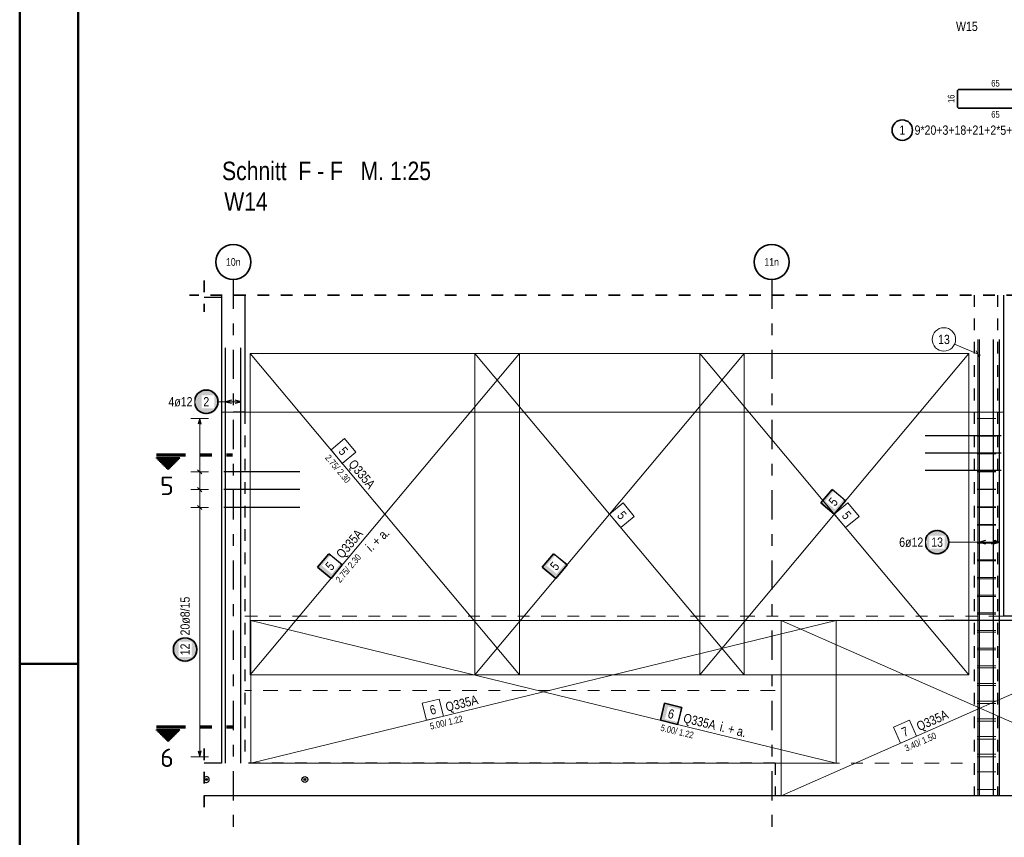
# Model space of a CAD drawing. Header units: millimetres. Extents: x -12.7 to 49.1, y -8.7 to 26.3.
# Tile 7 of 35: x 0 to 8.4, y 5.9 to 12.9. Entities that reach past the tile are written whole.
import ezdxf
from ezdxf.enums import TextEntityAlignment as Align

# ---------------------------------------------------------------- set-up
doc = ezdxf.new("R2010")
doc.units = ezdxf.units.MM
for name, pattern in [('DASHDOT', [1, 0.5, -0.25, 0, -0.25]), ('DASHDOTX2', [2, 1, -0.5, 0, -0.5]), ('HIDDEN', [0.375, 0.25, -0.125])]:
    doc.linetypes.add(name, pattern=pattern)
doc.layers.add('nplo Bewehrung', color=7, linetype='Continuous', lineweight=20)
doc.styles.add('Arial Narrow', font='ARIALN.TTF')
doc.styles.add('isocp', font='isocp', dxfattribs={"width": 1.1})
doc.linetypes.add('STRAKON_Linetype_13', pattern='A,15,[130,ltypeshp.shx,S=1.875,R=-30,X=0,Y=0],-1.875,[130,ltypeshp.shx,S=1.875,R=-30,X=0,Y=0]', length=16.875)
doc.linetypes.add('STRAKON_Linetype_13_small', pattern='A,5.0625,[130,ltypeshp.shx,S=1.875,R=-30,X=0,Y=0],-1.875,[130,ltypeshp.shx,S=1.875,R=-30,X=0,Y=0]', length=5.0635)
pattern_1 = [(270, (0, 0), (0.01, -2e-18), [])]

msp = doc.modelspace()

# ---------------------------------------------------------------- hatches: boundary and pattern name
at = {"lineweight": 25, "true_color": 0xffffff}
for points in [[(1.7039, 9.664), (1.7038, 9.6678), (1.7036, 9.6717), (1.7033, 9.6755), (1.7028, 9.6793), (1.7022, 9.6831), (1.7015, 9.6869), (1.7006, 9.6906), (1.6996, 9.6943), (1.6985, 9.698), (1.6973, 9.7016), (1.6959, 9.7052), (1.6944, 9.7087), (1.6928, 9.7122), (1.691, 9.7156), (1.6892, 9.719), (1.6872, 9.7223), (1.6851, 9.7255), (1.6829, 9.7287), (1.6806, 9.7317), (1.6782, 9.7347), (1.6756, 9.7376), (1.673, 9.7404), (1.6703, 9.7431), (1.6675, 9.7457), (1.6646, 9.7483), (1.6616, 9.7507), (1.6585, 9.753), (1.6554, 9.7552), (1.6522, 9.7573), (1.6489, 9.7593), (1.6455, 9.7611), (1.6421, 9.7629), (1.6386, 9.7645), (1.6351, 9.766), (1.6315, 9.7674), (1.6279, 9.7686), (1.6242, 9.7697), (1.6205, 9.7707), (1.6168, 9.7716), (1.613, 9.7723), (1.6092, 9.7729), (1.6054, 9.7734), (1.6016, 9.7737), (1.5977, 9.7739), (1.5939, 9.774), (1.59, 9.7739), (1.5862, 9.7737), (1.5824, 9.7734), (1.5786, 9.7729), (1.5748, 9.7723), (1.571, 9.7716), (1.5673, 9.7707), (1.5636, 9.7697), (1.5599, 9.7686), (1.5563, 9.7674), (1.5527, 9.766), (1.5491, 9.7645), (1.5457, 9.7629), (1.5422, 9.7611), (1.5389, 9.7593), (1.5356, 9.7573), (1.5324, 9.7552), (1.5292, 9.753), (1.5262, 9.7507), (1.5232, 9.7483), (1.5203, 9.7457), (1.5175, 9.7431), (1.5148, 9.7404), (1.5121, 9.7376), (1.5096, 9.7347), (1.5072, 9.7317), (1.5049, 9.7287), (1.5027, 9.7255), (1.5006, 9.7223), (1.4986, 9.719), (1.4968, 9.7156), (1.495, 9.7122), (1.4934, 9.7087), (1.4919, 9.7052), (1.4905, 9.7016), (1.4893, 9.698), (1.4881, 9.6943), (1.4872, 9.6906), (1.4863, 9.6869), (1.4856, 9.6831), (1.485, 9.6793), (1.4845, 9.6755), (1.4842, 9.6717), (1.484, 9.6678), (1.4839, 9.664), (1.484, 9.6602), (1.4842, 9.6563), (1.4845, 9.6525), (1.485, 9.6487), (1.4856, 9.6449), (1.4863, 9.6411), (1.4872, 9.6374), (1.4881, 9.6337), (1.4893, 9.63), (1.4905, 9.6264), (1.4919, 9.6228), (1.4934, 9.6193), (1.495, 9.6158), (1.4968, 9.6124), (1.4986, 9.609), (1.5006, 9.6057), (1.5027, 9.6025), (1.5049, 9.5993), (1.5072, 9.5963), (1.5096, 9.5933), (1.5121, 9.5904), (1.5148, 9.5876), (1.5175, 9.5849), (1.5203, 9.5823), (1.5232, 9.5797), (1.5262, 9.5773), (1.5292, 9.575), (1.5324, 9.5728), (1.5356, 9.5707), (1.5389, 9.5687), (1.5422, 9.5669), (1.5457, 9.5651), (1.5491, 9.5635), (1.5527, 9.562), (1.5563, 9.5606), (1.5599, 9.5594), (1.5636, 9.5583), (1.5673, 9.5573), (1.571, 9.5564), (1.5748, 9.5557), (1.5786, 9.5551), (1.5824, 9.5546), (1.5862, 9.5543), (1.59, 9.5541), (1.5939, 9.554), (1.5977, 9.5541), (1.6016, 9.5543), (1.6054, 9.5546), (1.6092, 9.5551), (1.613, 9.5557), (1.6168, 9.5564), (1.6205, 9.5573), (1.6242, 9.5583), (1.6279, 9.5594), (1.6315, 9.5606), (1.6351, 9.562), (1.6386, 9.5635), (1.6421, 9.5651), (1.6455, 9.5669), (1.6489, 9.5687), (1.6522, 9.5707), (1.6554, 9.5728), (1.6585, 9.575), (1.6616, 9.5773), (1.6646, 9.5797), (1.6675, 9.5823), (1.6703, 9.5849), (1.673, 9.5876), (1.6756, 9.5904), (1.6782, 9.5933), (1.6806, 9.5963), (1.6829, 9.5993), (1.6851, 9.6025), (1.6872, 9.6057), (1.6892, 9.609), (1.691, 9.6124), (1.6928, 9.6158), (1.6944, 9.6193), (1.6959, 9.6228), (1.6973, 9.6264), (1.6985, 9.63), (1.6996, 9.6337), (1.7006, 9.6374), (1.7015, 9.6411), (1.7022, 9.6449), (1.7028, 9.6487), (1.7033, 9.6525), (1.7036, 9.6563)], [(7.9473, 8.464), (7.9472, 8.4678), (7.947, 8.4717), (7.9467, 8.4755), (7.9462, 8.4793), (7.9456, 8.4831), (7.9449, 8.4869), (7.944, 8.4906), (7.943, 8.4943), (7.9419, 8.498), (7.9407, 8.5016), (7.9393, 8.5052), (7.9378, 8.5087), (7.9362, 8.5122), (7.9344, 8.5156), (7.9325, 8.519), (7.9306, 8.5223), (7.9285, 8.5255), (7.9263, 8.5287), (7.924, 8.5317), (7.9215, 8.5347), (7.919, 8.5376), (7.9164, 8.5404), (7.9137, 8.5431), (7.9109, 8.5457), (7.908, 8.5483), (7.905, 8.5507), (7.9019, 8.553), (7.8988, 8.5552), (7.8956, 8.5573), (7.8923, 8.5593), (7.8889, 8.5611), (7.8855, 8.5629), (7.882, 8.5645), (7.8785, 8.566), (7.8749, 8.5674), (7.8713, 8.5686), (7.8676, 8.5697), (7.8639, 8.5707), (7.8602, 8.5716), (7.8564, 8.5723), (7.8526, 8.5729), (7.8488, 8.5734), (7.845, 8.5737), (7.8411, 8.5739), (7.8373, 8.574), (7.8334, 8.5739), (7.8296, 8.5737), (7.8258, 8.5734), (7.822, 8.5729), (7.8182, 8.5723), (7.8144, 8.5716), (7.8107, 8.5707), (7.807, 8.5697), (7.8033, 8.5686), (7.7997, 8.5674), (7.7961, 8.566), (7.7925, 8.5645), (7.7891, 8.5629), (7.7856, 8.5611), (7.7823, 8.5593), (7.779, 8.5573), (7.7758, 8.5552), (7.7726, 8.553), (7.7696, 8.5507), (7.7666, 8.5483), (7.7637, 8.5457), (7.7609, 8.5431), (7.7582, 8.5404), (7.7555, 8.5376), (7.753, 8.5347), (7.7506, 8.5317), (7.7483, 8.5287), (7.7461, 8.5255), (7.744, 8.5223), (7.742, 8.519), (7.7402, 8.5156), (7.7384, 8.5122), (7.7368, 8.5087), (7.7353, 8.5052), (7.7339, 8.5016), (7.7327, 8.498), (7.7315, 8.4943), (7.7306, 8.4906), (7.7297, 8.4869), (7.729, 8.4831), (7.7284, 8.4793), (7.7279, 8.4755), (7.7276, 8.4717), (7.7274, 8.4678), (7.7273, 8.464), (7.7274, 8.4602), (7.7276, 8.4563), (7.7279, 8.4525), (7.7284, 8.4487), (7.729, 8.4449), (7.7297, 8.4411), (7.7306, 8.4374), (7.7315, 8.4337), (7.7327, 8.43), (7.7339, 8.4264), (7.7353, 8.4228), (7.7368, 8.4193), (7.7384, 8.4158), (7.7402, 8.4124), (7.742, 8.409), (7.744, 8.4057), (7.7461, 8.4025), (7.7483, 8.3993), (7.7506, 8.3963), (7.753, 8.3933), (7.7555, 8.3904), (7.7582, 8.3876), (7.7609, 8.3849), (7.7637, 8.3823), (7.7666, 8.3797), (7.7696, 8.3773), (7.7726, 8.375), (7.7758, 8.3728), (7.779, 8.3707), (7.7823, 8.3687), (7.7856, 8.3669), (7.7891, 8.3651), (7.7925, 8.3635), (7.7961, 8.362), (7.7997, 8.3606), (7.8033, 8.3594), (7.807, 8.3583), (7.8107, 8.3573), (7.8144, 8.3564), (7.8182, 8.3557), (7.822, 8.3551), (7.8258, 8.3546), (7.8296, 8.3543), (7.8334, 8.3541), (7.8373, 8.354), (7.8411, 8.3541), (7.845, 8.3543), (7.8488, 8.3546), (7.8526, 8.3551), (7.8564, 8.3557), (7.8602, 8.3564), (7.8639, 8.3573), (7.8676, 8.3583), (7.8713, 8.3594), (7.8749, 8.3606), (7.8785, 8.362), (7.882, 8.3635), (7.8855, 8.3651), (7.8889, 8.3669), (7.8923, 8.3687), (7.8956, 8.3707), (7.8988, 8.3728), (7.9019, 8.375), (7.905, 8.3773), (7.908, 8.3797), (7.9109, 8.3823), (7.9137, 8.3849), (7.9164, 8.3876), (7.919, 8.3904), (7.9215, 8.3933), (7.924, 8.3963), (7.9263, 8.3993), (7.9285, 8.4025), (7.9306, 8.4057), (7.9325, 8.409), (7.9344, 8.4124), (7.9362, 8.4158), (7.9378, 8.4193), (7.9393, 8.4228), (7.9407, 8.4264), (7.9419, 8.43), (7.943, 8.4337), (7.944, 8.4374), (7.9449, 8.4411), (7.9456, 8.4449), (7.9462, 8.4487), (7.9467, 8.4525), (7.947, 8.4563)], [(1.523, 7.5471), (1.5229, 7.551), (1.5227, 7.5548), (1.5224, 7.5586), (1.5219, 7.5625), (1.5213, 7.5662), (1.5206, 7.57), (1.5197, 7.5738), (1.5187, 7.5775), (1.5176, 7.5811), (1.5163, 7.5848), (1.515, 7.5884), (1.5135, 7.5919), (1.5118, 7.5954), (1.5101, 7.5988), (1.5082, 7.6021), (1.5062, 7.6054), (1.5042, 7.6087), (1.502, 7.6118), (1.4996, 7.6149), (1.4972, 7.6179), (1.4947, 7.6207), (1.4921, 7.6236), (1.4894, 7.6263), (1.4866, 7.6289), (1.4837, 7.6314), (1.4807, 7.6338), (1.4776, 7.6361), (1.4745, 7.6383), (1.4713, 7.6404), (1.468, 7.6424), (1.4646, 7.6443), (1.4612, 7.646), (1.4577, 7.6476), (1.4542, 7.6491), (1.4506, 7.6505), (1.447, 7.6518), (1.4433, 7.6529), (1.4396, 7.6539), (1.4358, 7.6547), (1.4321, 7.6555), (1.4283, 7.6561), (1.4245, 7.6565), (1.4206, 7.6569), (1.4168, 7.6571), (1.413, 7.6571), (1.4091, 7.6571), (1.4053, 7.6569), (1.4015, 7.6565), (1.3977, 7.6561), (1.3939, 7.6555), (1.3901, 7.6547), (1.3864, 7.6539), (1.3826, 7.6529), (1.379, 7.6518), (1.3753, 7.6505), (1.3718, 7.6491), (1.3682, 7.6476), (1.3647, 7.646), (1.3613, 7.6443), (1.358, 7.6424), (1.3547, 7.6404), (1.3515, 7.6383), (1.3483, 7.6361), (1.3452, 7.6338), (1.3423, 7.6314), (1.3394, 7.6289), (1.3366, 7.6263), (1.3338, 7.6236), (1.3312, 7.6207), (1.3287, 7.6179), (1.3263, 7.6149), (1.324, 7.6118), (1.3218, 7.6087), (1.3197, 7.6054), (1.3177, 7.6021), (1.3158, 7.5988), (1.3141, 7.5954), (1.3125, 7.5919), (1.311, 7.5884), (1.3096, 7.5848), (1.3083, 7.5811), (1.3072, 7.5775), (1.3062, 7.5738), (1.3054, 7.57), (1.3046, 7.5662), (1.304, 7.5625), (1.3036, 7.5586), (1.3032, 7.5548), (1.303, 7.551), (1.303, 7.5471), (1.303, 7.5433), (1.3032, 7.5395), (1.3036, 7.5356), (1.304, 7.5318), (1.3046, 7.528), (1.3054, 7.5243), (1.3062, 7.5205), (1.3072, 7.5168), (1.3083, 7.5132), (1.3096, 7.5095), (1.311, 7.5059), (1.3125, 7.5024), (1.3141, 7.4989), (1.3158, 7.4955), (1.3177, 7.4921), (1.3197, 7.4889), (1.3218, 7.4856), (1.324, 7.4825), (1.3263, 7.4794), (1.3287, 7.4764), (1.3312, 7.4735), (1.3338, 7.4707), (1.3366, 7.468), (1.3394, 7.4654), (1.3423, 7.4629), (1.3452, 7.4605), (1.3483, 7.4582), (1.3515, 7.4559), (1.3547, 7.4539), (1.358, 7.4519), (1.3613, 7.45), (1.3647, 7.4483), (1.3682, 7.4467), (1.3718, 7.4452), (1.3753, 7.4438), (1.379, 7.4425), (1.3826, 7.4414), (1.3864, 7.4404), (1.3901, 7.4395), (1.3939, 7.4388), (1.3977, 7.4382), (1.4015, 7.4377), (1.4053, 7.4374), (1.4091, 7.4372), (1.413, 7.4371), (1.4168, 7.4372), (1.4206, 7.4374), (1.4245, 7.4377), (1.4283, 7.4382), (1.4321, 7.4388), (1.4358, 7.4395), (1.4396, 7.4404), (1.4433, 7.4414), (1.447, 7.4425), (1.4506, 7.4438), (1.4542, 7.4452), (1.4577, 7.4467), (1.4612, 7.4483), (1.4646, 7.45), (1.468, 7.4519), (1.4713, 7.4539), (1.4745, 7.4559), (1.4776, 7.4582), (1.4807, 7.4605), (1.4837, 7.4629), (1.4866, 7.4654), (1.4894, 7.468), (1.4921, 7.4707), (1.4947, 7.4735), (1.4972, 7.4764), (1.4996, 7.4794), (1.502, 7.4825), (1.5042, 7.4856), (1.5062, 7.4889), (1.5082, 7.4921), (1.5101, 7.4955), (1.5118, 7.4989), (1.5135, 7.5024), (1.515, 7.5059), (1.5163, 7.5095), (1.5176, 7.5132), (1.5187, 7.5168), (1.5197, 7.5205), (1.5206, 7.5243), (1.5213, 7.528), (1.5219, 7.5318), (1.5224, 7.5356), (1.5227, 7.5395)]]:
    msp.add_hatch(color=7, dxfattribs=at).paths.add_polyline_path(points)
at = {"lineweight": 50}
h = msp.add_hatch(dxfattribs=at)
h.set_pattern_fill('Mau', color=4, scale=0.01, angle=270, style=0, pattern_type=2)
h.set_pattern_definition(pattern_1)
h.paths.add_polyline_path([(1.3675, 9.1844), (1.1675, 9.1844), (1.2675, 9.0844)])
at = {"lineweight": 35, "true_color": 0xffffff}
for points in [[(6.941, 8.9147), (6.8447, 8.7998), (6.9596, 8.7034), (7.056, 8.8184)], [(4.561, 8.3658), (4.4647, 8.2508), (4.5797, 8.1544), (4.676, 8.2694)]]:
    msp.add_hatch(color=7, dxfattribs=at).paths.add_polyline_path(points)
at = {"lineweight": 18, "true_color": 0xffffff}
for points in [[(2.641, 8.3657), (2.5447, 8.2508), (2.6597, 8.1544), (2.756, 8.2694)], [(5.6559, 7.0521), (5.5102, 7.0877), (5.4746, 6.9419), (5.6203, 6.9064)]]:
    msp.add_hatch(color=7, dxfattribs=at).paths.add_polyline_path(points)
at = {"lineweight": 50}
h = msp.add_hatch(dxfattribs=at)
h.set_pattern_fill('Mau', color=4, scale=0.01, angle=270, style=0, pattern_type=2)
h.set_pattern_definition(pattern_1)
h.paths.add_polyline_path([(1.3675, 6.8615), (1.1675, 6.8615), (1.2675, 6.7615)])
at = {"lineweight": 13, "true_color": 0x4682b4}
for points in [[(1.6031, 6.4359), (1.6031, 6.4362), (1.603, 6.4364), (1.603, 6.4367), (1.603, 6.4369), (1.603, 6.4372), (1.6029, 6.4374), (1.6029, 6.4377), (1.6028, 6.4379), (1.6027, 6.4382), (1.6027, 6.4384), (1.6026, 6.4386), (1.6025, 6.4389), (1.6024, 6.4391), (1.6023, 6.4393), (1.6022, 6.4396), (1.6021, 6.4398), (1.6019, 6.44), (1.6018, 6.4402), (1.6017, 6.4404), (1.6015, 6.4406), (1.6014, 6.4408), (1.6012, 6.441), (1.6011, 6.4412), (1.6009, 6.4414), (1.6007, 6.4416), (1.6005, 6.4418), (1.6003, 6.4419), (1.6002, 6.4421), (1.6, 6.4422), (1.5998, 6.4424), (1.5996, 6.4425), (1.5993, 6.4427), (1.5991, 6.4428), (1.5989, 6.4429), (1.5987, 6.4431), (1.5985, 6.4432), (1.5982, 6.4433), (1.598, 6.4434), (1.5978, 6.4435), (1.5975, 6.4435), (1.5973, 6.4436), (1.597, 6.4437), (1.5968, 6.4437), (1.5966, 6.4438), (1.5963, 6.4438), (1.5961, 6.4439), (1.5958, 6.4439), (1.5956, 6.4439), (1.5953, 6.4439), (1.5951, 6.4439), (1.5948, 6.4439), (1.5946, 6.4439), (1.5943, 6.4439), (1.5941, 6.4439), (1.5938, 6.4438), (1.5936, 6.4438), (1.5933, 6.4437), (1.5931, 6.4437), (1.5928, 6.4436), (1.5926, 6.4435), (1.5923, 6.4435), (1.5921, 6.4434), (1.5919, 6.4433), (1.5917, 6.4432), (1.5914, 6.4431), (1.5912, 6.4429), (1.591, 6.4428), (1.5908, 6.4427), (1.5906, 6.4425), (1.5904, 6.4424), (1.5902, 6.4422), (1.59, 6.4421), (1.5898, 6.4419), (1.5896, 6.4418), (1.5894, 6.4416), (1.5892, 6.4414), (1.5891, 6.4412), (1.5889, 6.441), (1.5887, 6.4408), (1.5886, 6.4406), (1.5884, 6.4404), (1.5883, 6.4402), (1.5882, 6.44), (1.588, 6.4398), (1.5879, 6.4396), (1.5878, 6.4393), (1.5877, 6.4391), (1.5876, 6.4389), (1.5875, 6.4386), (1.5875, 6.4384), (1.5874, 6.4382), (1.5873, 6.4379), (1.5873, 6.4377), (1.5872, 6.4374), (1.5872, 6.4372), (1.5871, 6.4369), (1.5871, 6.4367), (1.5871, 6.4364), (1.5871, 6.4362), (1.5871, 6.4359), (1.5871, 6.4357), (1.5871, 6.4354), (1.5871, 6.4352), (1.5871, 6.4349), (1.5872, 6.4347), (1.5872, 6.4344), (1.5873, 6.4342), (1.5873, 6.4339), (1.5874, 6.4337), (1.5875, 6.4335), (1.5875, 6.4332), (1.5876, 6.433), (1.5877, 6.4328), (1.5878, 6.4325), (1.5879, 6.4323), (1.588, 6.4321), (1.5882, 6.4319), (1.5883, 6.4316), (1.5884, 6.4314), (1.5886, 6.4312), (1.5887, 6.431), (1.5889, 6.4308), (1.5891, 6.4306), (1.5892, 6.4305), (1.5894, 6.4303), (1.5896, 6.4301), (1.5898, 6.4299), (1.59, 6.4298), (1.5902, 6.4296), (1.5904, 6.4295), (1.5906, 6.4293), (1.5908, 6.4292), (1.591, 6.429), (1.5912, 6.4289), (1.5914, 6.4288), (1.5917, 6.4287), (1.5919, 6.4286), (1.5921, 6.4285), (1.5923, 6.4284), (1.5926, 6.4283), (1.5928, 6.4282), (1.5931, 6.4282), (1.5933, 6.4281), (1.5936, 6.4281), (1.5938, 6.428), (1.5941, 6.428), (1.5943, 6.428), (1.5946, 6.4279), (1.5948, 6.4279), (1.5951, 6.4279), (1.5953, 6.4279), (1.5956, 6.4279), (1.5958, 6.428), (1.5961, 6.428), (1.5963, 6.428), (1.5966, 6.4281), (1.5968, 6.4281), (1.597, 6.4282), (1.5973, 6.4282), (1.5975, 6.4283), (1.5978, 6.4284), (1.598, 6.4285), (1.5982, 6.4286), (1.5985, 6.4287), (1.5987, 6.4288), (1.5989, 6.4289), (1.5991, 6.429), (1.5993, 6.4292), (1.5996, 6.4293), (1.5998, 6.4295), (1.6, 6.4296), (1.6002, 6.4298), (1.6003, 6.4299), (1.6005, 6.4301), (1.6007, 6.4303), (1.6009, 6.4305), (1.6011, 6.4306), (1.6012, 6.4308), (1.6014, 6.431), (1.6015, 6.4312), (1.6017, 6.4314), (1.6018, 6.4316), (1.6019, 6.4319), (1.6021, 6.4321), (1.6022, 6.4323), (1.6023, 6.4325), (1.6024, 6.4328), (1.6025, 6.433), (1.6026, 6.4332), (1.6027, 6.4335), (1.6027, 6.4337), (1.6028, 6.4339), (1.6029, 6.4342), (1.6029, 6.4344), (1.603, 6.4347), (1.603, 6.4349), (1.603, 6.4352), (1.603, 6.4354), (1.6031, 6.4357)], [(2.4442, 6.4359), (2.4442, 6.4362), (2.4442, 6.4364), (2.4442, 6.4367), (2.4442, 6.4369), (2.4441, 6.4372), (2.4441, 6.4374), (2.444, 6.4377), (2.444, 6.4379), (2.4439, 6.4382), (2.4438, 6.4384), (2.4438, 6.4386), (2.4437, 6.4389), (2.4436, 6.4391), (2.4435, 6.4393), (2.4434, 6.4396), (2.4432, 6.4398), (2.4431, 6.44), (2.443, 6.4402), (2.4428, 6.4404), (2.4427, 6.4406), (2.4425, 6.4408), (2.4424, 6.441), (2.4422, 6.4412), (2.4421, 6.4414), (2.4419, 6.4416), (2.4417, 6.4418), (2.4415, 6.4419), (2.4413, 6.4421), (2.4411, 6.4422), (2.4409, 6.4424), (2.4407, 6.4425), (2.4405, 6.4427), (2.4403, 6.4428), (2.4401, 6.4429), (2.4399, 6.4431), (2.4396, 6.4432), (2.4394, 6.4433), (2.4392, 6.4434), (2.4389, 6.4435), (2.4387, 6.4435), (2.4385, 6.4436), (2.4382, 6.4437), (2.438, 6.4437), (2.4377, 6.4438), (2.4375, 6.4438), (2.4372, 6.4439), (2.437, 6.4439), (2.4367, 6.4439), (2.4365, 6.4439), (2.4362, 6.4439), (2.436, 6.4439), (2.4357, 6.4439), (2.4355, 6.4439), (2.4352, 6.4439), (2.435, 6.4438), (2.4347, 6.4438), (2.4345, 6.4437), (2.4342, 6.4437), (2.434, 6.4436), (2.4338, 6.4435), (2.4335, 6.4435), (2.4333, 6.4434), (2.433, 6.4433), (2.4328, 6.4432), (2.4326, 6.4431), (2.4324, 6.4429), (2.4322, 6.4428), (2.4319, 6.4427), (2.4317, 6.4425), (2.4315, 6.4424), (2.4313, 6.4422), (2.4311, 6.4421), (2.4309, 6.4419), (2.4307, 6.4418), (2.4306, 6.4416), (2.4304, 6.4414), (2.4302, 6.4412), (2.4301, 6.441), (2.4299, 6.4408), (2.4298, 6.4406), (2.4296, 6.4404), (2.4295, 6.4402), (2.4293, 6.44), (2.4292, 6.4398), (2.4291, 6.4396), (2.429, 6.4393), (2.4289, 6.4391), (2.4288, 6.4389), (2.4287, 6.4386), (2.4286, 6.4384), (2.4285, 6.4382), (2.4285, 6.4379), (2.4284, 6.4377), (2.4284, 6.4374), (2.4283, 6.4372), (2.4283, 6.4369), (2.4283, 6.4367), (2.4282, 6.4364), (2.4282, 6.4362), (2.4282, 6.4359), (2.4282, 6.4357), (2.4282, 6.4354), (2.4283, 6.4352), (2.4283, 6.4349), (2.4283, 6.4347), (2.4284, 6.4344), (2.4284, 6.4342), (2.4285, 6.4339), (2.4285, 6.4337), (2.4286, 6.4335), (2.4287, 6.4332), (2.4288, 6.433), (2.4289, 6.4328), (2.429, 6.4325), (2.4291, 6.4323), (2.4292, 6.4321), (2.4293, 6.4319), (2.4295, 6.4316), (2.4296, 6.4314), (2.4298, 6.4312), (2.4299, 6.431), (2.4301, 6.4308), (2.4302, 6.4306), (2.4304, 6.4305), (2.4306, 6.4303), (2.4307, 6.4301), (2.4309, 6.4299), (2.4311, 6.4298), (2.4313, 6.4296), (2.4315, 6.4295), (2.4317, 6.4293), (2.4319, 6.4292), (2.4322, 6.429), (2.4324, 6.4289), (2.4326, 6.4288), (2.4328, 6.4287), (2.433, 6.4286), (2.4333, 6.4285), (2.4335, 6.4284), (2.4338, 6.4283), (2.434, 6.4282), (2.4342, 6.4282), (2.4345, 6.4281), (2.4347, 6.4281), (2.435, 6.428), (2.4352, 6.428), (2.4355, 6.428), (2.4357, 6.4279), (2.436, 6.4279), (2.4362, 6.4279), (2.4365, 6.4279), (2.4367, 6.4279), (2.437, 6.428), (2.4372, 6.428), (2.4375, 6.428), (2.4377, 6.4281), (2.438, 6.4281), (2.4382, 6.4282), (2.4385, 6.4282), (2.4387, 6.4283), (2.4389, 6.4284), (2.4392, 6.4285), (2.4394, 6.4286), (2.4396, 6.4287), (2.4399, 6.4288), (2.4401, 6.4289), (2.4403, 6.429), (2.4405, 6.4292), (2.4407, 6.4293), (2.4409, 6.4295), (2.4411, 6.4296), (2.4413, 6.4298), (2.4415, 6.4299), (2.4417, 6.4301), (2.4419, 6.4303), (2.4421, 6.4305), (2.4422, 6.4306), (2.4424, 6.4308), (2.4425, 6.431), (2.4427, 6.4312), (2.4428, 6.4314), (2.443, 6.4316), (2.4431, 6.4319), (2.4432, 6.4321), (2.4434, 6.4323), (2.4435, 6.4325), (2.4436, 6.4328), (2.4437, 6.433), (2.4438, 6.4332), (2.4438, 6.4335), (2.4439, 6.4337), (2.444, 6.4339), (2.444, 6.4342), (2.4441, 6.4344), (2.4441, 6.4347), (2.4442, 6.4349), (2.4442, 6.4352), (2.4442, 6.4354), (2.4442, 6.4357)]]:
    msp.add_hatch(color=145, dxfattribs=at).paths.add_polyline_path(points)

# ---------------------------------------------------------------- linework, layer by layer
at = {"color": 4, "linetype": 'Continuous', "lineweight": 50}
for p, q in [((0, 21.025), (0, 0)), ((0.5, 20.9), (0.5, 0.125)), ((0, 7.425), (0.5, 7.425))]:
    msp.add_line(p, q, dxfattribs=at)
at = {"color": 2, "linetype": 'Continuous', "lineweight": 35}
for p, q in [((8.0113, 12.3161), (8.0113, 12.1881)), ((8.6613, 12.3321), (8.0273, 12.3321)), ((8.0273, 12.1721), (8.6613, 12.1721)), ((1.1675, 9.1844), (1.3675, 9.1844)), ((1.1675, 9.1844), (1.2675, 9.0844)), ((1.2675, 9.0844), (1.3675, 9.1844)), ((6.941, 8.9147), (6.8447, 8.7998)), ((7.056, 8.8184), (6.941, 8.9147)), ((6.8447, 8.7998), (6.9596, 8.7034)), ((6.9596, 8.7034), (7.056, 8.8184)), ((2.641, 8.3657), (2.5447, 8.2508)), ((2.756, 8.2694), (2.641, 8.3657)), ((4.561, 8.3658), (4.4647, 8.2508)), ((4.676, 8.2694), (4.561, 8.3658)), ((2.5447, 8.2508), (2.6597, 8.1544)), ((2.6597, 8.1544), (2.756, 8.2694)), ((4.4647, 8.2508), (4.5797, 8.1544)), ((4.5797, 8.1544), (4.676, 8.2694)), ((5.5102, 7.0877), (5.4746, 6.9419)), ((5.6559, 7.0521), (5.5102, 7.0877)), ((5.6203, 6.9064), (5.6559, 7.0521)), ((5.4746, 6.9419), (5.6203, 6.9064)), ((1.1675, 6.8615), (1.3675, 6.8615)), ((1.1675, 6.8615), (1.2675, 6.7615)), ((1.2675, 6.7615), (1.3675, 6.8615))]:
    msp.add_line(p, q, dxfattribs=at)
at = {"color": 2, "linetype": 'HIDDEN', "lineweight": 35, "ltscale": 0.25}
for p, q in [((1.5762, 10.7009), (1.5762, 10.4309)), ((8.5309, 10.5759), (1.4512, 10.5759)), ((1.5762, 6.7009), (1.5762, 6.1709))]:
    msp.add_line(p, q, dxfattribs=at)
at = {"color": 3, "linetype": 'DASHDOTX2', "lineweight": 25, "ltscale": 0.25}
for p, q in [((1.8246, 10.7083), (1.8246, 6.0179)), ((6.4246, 10.7083), (6.4246, 6.0179))]:
    msp.add_line(p, q, dxfattribs=at)
at = {"color": 3, "linetype": 'Continuous', "lineweight": 25}
for p, q in [((1.7246, 10.5559), (1.5762, 10.5559)), ((1.7247, 10.5559), (1.7247, 9.5759)), ((1.9247, 10.5759), (1.9247, 9.5759)), ((8.4059, 10.5759), (8.4059, 9.5759)), ((8.2009, 6.2959), (8.2009, 10.1959)), ((8.3209, 6.2959), (8.3209, 10.1959)), ((8.3709, 6.2959), (8.3709, 10.1959)), ((1.7597, 6.5759), (1.7597, 10.1259)), ((1.8897, 6.5759), (1.8897, 10.1259)), ((1.8897, 6.5759), (1.8897, 10.1259)), ((1.8097, 9.6774), (1.7597, 9.664)), ((1.8097, 9.6774), (1.7597, 9.664)), ((1.8897, 9.664), (1.8397, 9.6774)), ((1.8897, 9.664), (1.8397, 9.6774)), ((1.7597, 9.664), (1.8097, 9.6506)), ((1.7597, 9.664), (1.8097, 9.6506)), ((1.8397, 9.6506), (1.8897, 9.664)), ((1.8397, 9.6506), (1.8897, 9.664)), ((1.538, 9.5219), (1.5246, 9.4719)), ((1.5514, 9.4719), (1.538, 9.5219)), ((1.7247, 9.5759), (1.7247, 6.5759)), ((8.4059, 9.5759), (8.4059, 7.8309)), ((8.3859, 9.3731), (7.7359, 9.3731)), ((8.3859, 9.2243), (7.7359, 9.2243)), ((1.5203, 9.083), (1.5556, 9.0476)), ((2.3947, 9.0653), (1.7447, 9.0653)), ((8.3859, 9.0755), (7.7359, 9.0755)), ((1.5203, 8.9308), (1.5556, 8.8954)), ((2.3947, 8.9131), (1.7447, 8.9131)), ((1.5203, 8.7786), (1.5556, 8.7432)), ((2.3947, 8.7609), (1.7447, 8.7609)), ((8.2509, 8.4774), (8.2009, 8.464)), ((8.2009, 8.464), (8.2509, 8.4506)), ((8.3032, 8.4463), (8.3386, 8.4817)), ((8.3709, 8.464), (8.3209, 8.4774)), ((8.3209, 8.4506), (8.3709, 8.464)), ((9.8559, 7.8309), (8.4059, 7.8309)), ((8.4059, 7.7959), (7.9059, 7.7959)), ((9.8559, 7.7959), (8.4059, 7.7959)), ((1.5246, 6.6799), (1.538, 6.6299)), ((1.538, 6.6299), (1.5514, 6.6799)), ((1.7247, 6.5759), (1.5762, 6.5759)), ((11.195, 6.2959), (1.5762, 6.2959))]:
    msp.add_line(p, q, dxfattribs=at)
at = {"color": 3, "linetype": 'HIDDEN', "lineweight": 25, "ltscale": 0.25}
for p, q in [((1.7247, 10.5759), (1.7247, 10.5559)), ((8.1546, 10.5759), (8.1546, 9.5759)), ((8.3546, 10.5759), (8.3546, 9.5759)), ((1.9247, 9.5759), (1.7247, 9.5759)), ((1.9247, 9.5759), (1.9247, 6.5759)), ((8.1546, 9.5759), (8.1546, 6.5759)), ((8.3546, 9.5759), (8.3546, 6.5759)), ((6.4546, 6.5759), (1.9247, 6.5759)), ((6.4546, 6.5759), (6.4546, 6.2959)), ((8.1546, 6.5759), (8.1546, 6.2959)), ((8.3546, 6.5759), (8.3544, 6.5759)), ((8.3544, 6.5759), (8.3544, 6.2959))]:
    msp.add_line(p, q, dxfattribs=at)
at = {"color": 9, "linetype": 'Continuous', "lineweight": 0}
for p, q in [((8.1846, 10.1959), (8.1846, 6.2959)), ((7.9876, 10.1565), (8.2076, 10.061)), ((8.1961, 10.0419), (8.1731, 10.1)), ((4.2697, 10.0759), (1.9697, 10.0759)), ((1.9697, 10.0759), (1.9697, 7.3309)), ((3.8897, 10.0759), (3.8897, 7.3309)), ((5.1171, 10.0759), (3.8897, 10.0759)), ((3.8897, 10.0759), (3.8897, 10.0759)), ((4.2697, 7.3309), (4.2697, 10.0759)), ((6.1897, 10.0759), (5.1171, 10.0759)), ((6.8459, 10.0759), (5.8097, 10.0759)), ((5.8097, 10.0759), (5.8097, 7.3309)), ((6.1897, 7.3309), (6.1897, 10.0759)), ((8.1096, 10.0759), (6.8459, 10.0759)), ((8.1096, 7.3309), (8.1096, 10.0759)), ((2.7747, 9.3488), (2.6597, 9.2524)), ((2.871, 9.2338), (2.7747, 9.3488)), ((2.6597, 9.2524), (2.756, 9.1375)), ((2.756, 9.1375), (2.871, 9.2338)), ((5.1546, 8.7998), (5.0397, 8.7034)), ((5.251, 8.6848), (5.1546, 8.7998)), ((7.171, 8.6848), (7.0746, 8.7998)), ((5.0397, 8.7034), (5.136, 8.5885)), ((5.136, 8.5885), (5.251, 8.6848)), ((6.9596, 8.7034), (7.056, 8.5885)), ((7.056, 8.5885), (7.171, 8.6848)), ((6.9746, 7.7959), (1.9747, 7.7959)), ((1.9747, 7.7959), (1.9747, 6.5759)), ((9.9059, 7.7959), (6.5046, 7.7959)), ((6.5046, 7.7959), (6.5046, 6.2959)), ((9.9059, 7.7959), (6.5046, 6.2959)), ((6.9746, 6.5759), (6.9746, 7.7959)), ((1.9697, 7.3309), (4.2697, 7.3309)), ((3.8897, 7.3309), (6.1897, 7.3309)), ((4.2697, 7.3309), (4.2697, 7.3309)), ((5.8097, 7.3309), (8.1096, 7.3309)), ((5.8097, 7.3309), (5.8097, 7.3309)), ((3.5848, 7.1232), (3.4391, 7.0877)), ((3.4391, 7.0877), (3.4747, 6.9419)), ((3.6204, 6.9775), (3.5848, 7.1232)), ((3.4747, 6.9419), (3.6204, 6.9775)), ((7.6017, 6.9437), (7.4645, 6.8832)), ((7.6622, 6.8065), (7.6017, 6.9437)), ((7.4645, 6.8832), (7.525, 6.7459)), ((7.525, 6.7459), (7.6622, 6.8065)), ((1.9747, 6.5759), (6.9746, 6.5759)), ((1.9747, 6.5759), (1.9747, 6.5759)), ((6.5046, 6.2959), (9.9059, 6.2959)), ((6.5046, 6.2959), (6.5046, 6.2959))]:
    msp.add_line(p, q, dxfattribs=at)
at = {"color": 7, "linetype": 'Continuous', "lineweight": 18}
for p, q in [((4.2697, 10.0759), (1.9697, 10.0759)), ((1.9697, 10.0759), (1.9697, 7.3309)), ((4.2697, 10.0759), (1.9697, 7.3309)), ((6.1897, 10.0759), (3.8897, 10.0759)), ((3.8897, 10.0759), (3.8897, 7.3309)), ((3.8897, 7.3309), (6.1897, 10.0759)), ((4.2697, 7.3309), (4.2697, 10.0759)), ((7.1251, 10.0759), (5.8097, 10.0759)), ((5.8097, 10.0759), (5.8097, 7.3309)), ((8.1096, 10.0759), (5.8097, 7.3309)), ((6.1897, 7.3309), (6.1897, 10.0759)), ((6.1897, 10.0759), (6.1897, 10.0759)), ((8.1096, 10.0759), (7.1251, 10.0759)), ((8.1096, 7.3309), (8.1096, 10.0759)), ((6.9746, 7.7959), (1.9747, 7.7959)), ((1.9747, 7.7959), (1.9747, 6.5759)), ((6.9746, 6.5759), (1.9747, 7.7959)), ((9.9059, 7.7959), (6.5046, 7.7959)), ((6.5046, 7.7959), (6.5046, 6.2959)), ((9.9059, 6.2959), (6.5046, 7.7959)), ((6.9746, 6.5759), (6.9746, 7.7959)), ((1.9697, 7.3309), (4.2697, 7.3309)), ((3.8897, 7.3309), (6.1897, 7.3309)), ((4.2697, 7.3309), (4.2697, 7.3309)), ((5.8097, 7.3309), (8.1096, 7.3309)), ((5.8097, 7.3309), (5.8097, 7.3309)), ((1.9747, 6.5759), (6.9746, 6.5759)), ((1.9747, 6.5759), (1.9747, 6.5759)), ((6.5046, 6.2959), (9.9059, 6.2959)), ((6.5046, 6.2959), (6.5046, 6.2959))]:
    msp.add_line(p, q, dxfattribs=at)
at = {"color": 5, "linetype": 'Continuous', "lineweight": 18}
for p, q in [((1.7597, 9.739), (1.7597, 9.589)), ((1.7597, 9.739), (1.7597, 9.589)), ((1.8897, 9.589), (1.8897, 9.739)), ((1.8897, 9.589), (1.8897, 9.739)), ((1.6939, 9.664), (1.7597, 9.664)), ((1.8897, 9.664), (1.7597, 9.664)), ((1.613, 9.5219), (1.463, 9.5219)), ((1.538, 6.6299), (1.538, 9.5219)), ((1.463, 9.0653), (1.613, 9.0653)), ((1.463, 8.9131), (1.613, 8.9131)), ((1.463, 8.7609), (1.613, 8.7609)), ((8.2009, 8.539), (8.2009, 8.389)), ((8.3209, 8.389), (8.3209, 8.539)), ((8.3709, 8.389), (8.3709, 8.539)), ((8.3709, 8.464), (8.2009, 8.464)), ((1.463, 6.6299), (1.613, 6.6299))]:
    msp.add_line(p, q, dxfattribs=at)
at = {"color": 6, "linetype": 'STRAKON_Linetype_13', "lineweight": 13, "ltscale": 0.01}
msp.add_line((1.7247, 9.5759), (8.3546, 9.5759), dxfattribs=at)
at = {"color": 6, "linetype": 'STRAKON_Linetype_13_small', "lineweight": 13, "ltscale": 0.01}
msp.add_line((8.3546, 9.5759), (8.4059, 9.5759), dxfattribs=at)
at = {"color": 1, "linetype": 'DASHDOTX2', "lineweight": 70, "ltscale": 0.25}
for p, q in [((1.1675, 9.2094), (1.8175, 9.2094)), ((1.1675, 6.8865), (1.8175, 6.8865))]:
    msp.add_line(p, q, dxfattribs=at)
at = {"color": 9, "linetype": 'DASHDOT', "lineweight": 0, "ltscale": 0.25}
for p, q in [((8.4059, 7.8309), (1.9247, 7.8309)), ((6.4546, 7.1959), (1.9247, 7.1959)), ((6.4546, 6.5759), (8.1546, 6.5759))]:
    msp.add_line(p, q, dxfattribs=at)
at = {"color": 2, "linetype": 'Continuous', "lineweight": 35}
for centre, radius in [((7.5406, 11.9846), 0.0875), ((1.8246, 10.8583), 0.15), ((6.4246, 10.8583), 0.15), ((1.5939, 9.664), 0.1), ((7.8373, 8.464), 0.1), ((1.413, 7.5471), 0.1)]:
    msp.add_circle(centre, radius, dxfattribs=at)
at = {"color": 9, "linetype": 'Continuous', "lineweight": 0}
msp.add_circle((7.8959, 10.1963), 0.1, dxfattribs=at)
at = {"color": 3, "linetype": 'Continuous', "lineweight": 25}
for centre, radius in [((1.5951, 6.4359), 0.008), ((2.4362, 6.4359), 0.025), ((2.4362, 6.4359), 0.008)]:
    msp.add_circle(centre, radius, dxfattribs=at)
at = {"color": 2, "linetype": 'Continuous', "lineweight": 35}
for centre, start, end in [((8.0273, 12.3161), 90, 180), ((8.0273, 12.1881), 180, 270)]:
    msp.add_arc(centre, 0.016, start, end, dxfattribs=at)
at = {"color": 3, "linetype": 'Continuous', "lineweight": 25}
msp.add_arc((1.5951, 6.4359), 0.025, 220.92762, 139.07238, dxfattribs=at)
at = {"layer": 'nplo Bewehrung', "color": 9, "linetype": 'Continuous', "lineweight": 0}
for p, q in [((8.1809, 9.5219), (8.3409, 9.5219)), ((8.1809, 9.5219), (8.3409, 9.5219)), ((8.1809, 9.5219), (8.3409, 9.5219)), ((8.1809, 9.3709), (8.3409, 9.3709)), ((8.1809, 9.3697), (8.3409, 9.3697)), ((8.1809, 9.3697), (8.3409, 9.3697)), ((8.1809, 9.2198), (8.3409, 9.2198)), ((8.1809, 9.2175), (8.3409, 9.2175)), ((8.1809, 9.2175), (8.3409, 9.2175)), ((8.1809, 9.0688), (8.3409, 9.0688)), ((8.1809, 9.0653), (8.3409, 9.0653)), ((8.1809, 9.0653), (8.3409, 9.0653)), ((8.1809, 8.9177), (8.3409, 8.9177)), ((8.1809, 8.9131), (8.3409, 8.9131)), ((8.1809, 8.9131), (8.3409, 8.9131)), ((8.1809, 8.7667), (8.3409, 8.7667)), ((8.1809, 8.7609), (8.3409, 8.7609)), ((8.1809, 8.7609), (8.3409, 8.7609)), ((8.1809, 8.6156), (8.3409, 8.6156)), ((8.1809, 8.6087), (8.3409, 8.6087)), ((8.1809, 8.6087), (8.3409, 8.6087)), ((8.1809, 8.4646), (8.3409, 8.4646)), ((8.1809, 8.4565), (8.3409, 8.4565)), ((8.1809, 8.4565), (8.3409, 8.4565)), ((8.1809, 8.3136), (8.3409, 8.3136)), ((8.1809, 8.3042), (8.3409, 8.3042)), ((8.1809, 8.3042), (8.3409, 8.3042)), ((8.1809, 8.1625), (8.3409, 8.1625)), ((8.1809, 8.152), (8.3409, 8.152)), ((8.1809, 8.152), (8.3409, 8.152)), ((8.1809, 8.0115), (8.3409, 8.0115)), ((8.1809, 7.9998), (8.3409, 7.9998)), ((8.1809, 7.9998), (8.3409, 7.9998)), ((8.1809, 7.8604), (8.3409, 7.8604)), ((8.1809, 7.8476), (8.3409, 7.8476)), ((8.1809, 7.8476), (8.3409, 7.8476)), ((8.1809, 7.7094), (8.3409, 7.7094)), ((8.1809, 7.6954), (8.3409, 7.6954)), ((8.1809, 7.6954), (8.3409, 7.6954)), ((8.1809, 7.5583), (8.3409, 7.5583)), ((8.1809, 7.5432), (8.3409, 7.5432)), ((8.1809, 7.5432), (8.3409, 7.5432)), ((8.1809, 7.4073), (8.3409, 7.4073)), ((8.1809, 7.391), (8.3409, 7.391)), ((8.1809, 7.391), (8.3409, 7.391)), ((8.1809, 7.2562), (8.3409, 7.2562)), ((8.1809, 7.2388), (8.3409, 7.2388)), ((8.1809, 7.2388), (8.3409, 7.2388)), ((8.1809, 7.1052), (8.3409, 7.1052)), ((8.1809, 7.0866), (8.3409, 7.0866)), ((8.1809, 7.0866), (8.3409, 7.0866)), ((8.1809, 6.9541), (8.3409, 6.9541)), ((8.1809, 6.9344), (8.3409, 6.9344)), ((8.1809, 6.9344), (8.3409, 6.9344)), ((8.1809, 6.8031), (8.3409, 6.8031)), ((8.1809, 6.7821), (8.3409, 6.7821)), ((8.1809, 6.7821), (8.3409, 6.7821)), ((8.1809, 6.652), (8.3409, 6.652)), ((8.1809, 6.6299), (8.3409, 6.6299)), ((8.1809, 6.6299), (8.3409, 6.6299)), ((8.1809, 6.501), (8.3409, 6.501)), ((8.1809, 6.3499), (8.3409, 6.3499))]:
    msp.add_line(p, q, dxfattribs=at)

# ---------------------------------------------------------------- texts
at = {"color": 2, "lineweight": 35, "style": 'Arial Narrow'}
msp.add_text('W15', height=0.07875, dxfattribs=at).set_placement((7.9994, 12.832))
at = {"color": 1, "lineweight": 70, "style": 'Arial Narrow'}
for s, p in [('Schnitt  F - F   M. 1:25', (1.7291, 11.5575)), ('W14', (1.748, 11.2955))]:
    msp.add_text(s, height=0.1575, dxfattribs=at).set_placement(p)
at = {"color": 3, "lineweight": 25, "style": 'Arial Narrow'}
for s, p in [('10n', (1.8246, 10.8583)), ('11n', (6.4246, 10.8583))]:
    msp.add_text(s, height=0.065, dxfattribs=at).set_placement(p, align=Align.MIDDLE_CENTER)
at = {"color": 2, "lineweight": 35, "style": 'isocp', "width": 1.15}
for s, p in [('5', (1.2584, 8.8662)), ('6', (1.2584, 6.5433))]:
    msp.add_text(s, height=0.1575, dxfattribs=at).set_placement(p, align=Align.CENTER)
at = {"color": 3, "lineweight": 25, "char_height": 0.05625, "attachment_point": 1, "line_spacing_factor": 0.9, "style": 'Arial Narrow'}
for insert in [(8.3009, 12.4133), (8.3009, 12.1471)]:
    msp.add_mtext('65', dxfattribs=dict(at, insert=insert))
at = {"color": 3, "lineweight": 25, "insert": (7.9301, 12.2167), "char_height": 0.05625, "attachment_point": 1, "rotation": 90, "line_spacing_factor": 0.9, "style": 'Arial Narrow'}
msp.add_mtext('16', dxfattribs=at)
at = {"color": 2, "lineweight": 35, "attachment_point": 1, "line_spacing_factor": 0.9, "style": 'Arial Narrow'}
for s, insert, char_height in [('9*20+3+18+21+2*5+22=254ø8/1.46', (7.6456, 12.024), 0.07875), ('1', (7.5158, 12.024), 0.0788)]:
    msp.add_mtext(s, dxfattribs=dict(at, insert=insert, char_height=char_height))
at = {"color": 9, "lineweight": 0, "insert": (7.8463, 10.2357), "char_height": 0.07875, "attachment_point": 1, "line_spacing_factor": 0.9, "style": 'Arial Narrow'}
msp.add_mtext('13', dxfattribs=at)
at = {"color": 9, "lineweight": 0, "attachment_point": 1, "line_spacing_factor": 0.9, "style": 'Arial Narrow'}
for s, insert, char_height, rotation in [('5', (2.7796, 9.2874), 0.0788, 309.95919), (' 2.75/ 2.30', (2.6367, 9.2332), 0.05625, 309.95919), ('Q335A', (2.8635, 9.1786), 0.07875, 309.95919), ('5', (5.1596, 8.7384), 0.0788, 309.95925), ('5', (7.0795, 8.7384), 0.0788, 309.95849), ('Q335A', (3.631, 7.092), 0.07875, 13.71249), ('6', (3.4963, 7.0649), 0.0788, 13.71249), (' 5.00/ 1.22', (3.4818, 6.9128), 0.05625, 13.71249), ('Q335A', (7.6527, 6.9211), 0.07875, 23.79812), ('7', (7.5248, 6.8708), 0.0788, 23.79812), (' 3.40/ 1.50', (7.5371, 6.7185), 0.05625, 23.79812)]:
    msp.add_mtext(s, dxfattribs=dict(at, insert=insert, char_height=char_height, rotation=rotation))

# ---------------------------------------------------------------- next in the draw order: texts
at = {"color": 2, "lineweight": 35, "attachment_point": 1, "line_spacing_factor": 0.9, "style": 'Arial Narrow', "bg_fill": 3, "box_fill_scale": 1.2, "bg_fill_color": 256, "bg_fill_true_color": 13158600, "bg_fill_transparency": 0}
for s, insert, char_height in [('4ø12', (1.2707, 9.7034), 0.07875), ('2', (1.5691, 9.7034), 0.0788)]:
    msp.add_mtext(s, dxfattribs=dict(at, insert=insert, char_height=char_height))
for s, insert, char_height, rotation in [('5', (6.9042, 8.8154), 0.0788, 50.04146), ('5', (2.6042, 8.2664), 0.0788, 50.04084), ('5', (4.5242, 8.2664), 0.0788, 50.04078), ('20ø8/15', (1.3736, 7.6671), 0.07875, 90), ('12', (1.3736, 7.4975), 0.07875, 90), ('6', (5.5505, 7.0411), 0.0788, 346.28751), ('Q335A', (5.6826, 7.0031), 0.07875, 346.28751)]:
    msp.add_mtext(s, dxfattribs=dict(at, insert=insert, char_height=char_height, rotation=rotation))

# ---------------------------------------------------------------- next in the draw order: linework, layer by layer
at = {"color": 9, "linetype": 'Continuous', "lineweight": 0}
for p, q in [((6.1897, 7.3309), (3.8897, 10.0759)), ((5.8097, 10.0759), (8.1096, 7.3309)), ((7.0746, 8.7998), (6.9596, 8.7034))]:
    msp.add_line(p, q, dxfattribs=at)

# ---------------------------------------------------------------- next in the draw order: texts
at = {"color": 2, "lineweight": 35, "attachment_point": 1, "line_spacing_factor": 0.9, "style": 'Arial Narrow', "bg_fill": 3, "box_fill_scale": 1.2, "bg_fill_color": 256, "bg_fill_true_color": 13158600, "bg_fill_transparency": 0}
for s, insert, char_height, rotation in [('Q335A', (2.6967, 8.368), 0.07875, 50.04084), (' 5.00/ 1.22', (5.4675, 6.9128), 0.05625, 346.28751), ('i. + a.', (5.9947, 6.9282), 0.08, 346.28751)]:
    msp.add_mtext(s, dxfattribs=dict(at, insert=insert, char_height=char_height, rotation=rotation))

# ---------------------------------------------------------------- next in the draw order: linework, layer by layer
at = {"color": 9, "linetype": 'Continuous', "lineweight": 0}
msp.add_line((6.9746, 7.7959), (1.9747, 6.5759), dxfattribs=at)

# ---------------------------------------------------------------- next in the draw order: texts
at = {"color": 2, "lineweight": 35, "char_height": 0.07875, "attachment_point": 1, "line_spacing_factor": 0.9, "style": 'Arial Narrow', "bg_fill": 3, "box_fill_scale": 1.2, "bg_fill_color": 256, "bg_fill_true_color": 13158600, "bg_fill_transparency": 0}
for s, insert in [('6ø12', (7.5141, 8.5034)), ('13', (7.7877, 8.5034))]:
    msp.add_mtext(s, dxfattribs=dict(at, insert=insert))
at = {"color": 2, "lineweight": 35, "insert": (2.6827, 8.1352), "char_height": 0.05625, "attachment_point": 1, "rotation": 50.04084, "line_spacing_factor": 0.9, "style": 'Arial Narrow', "bg_fill": 3, "box_fill_scale": 1.2, "bg_fill_color": 256, "bg_fill_true_color": 13158600, "bg_fill_transparency": 0}
msp.add_mtext(' 2.75/ 2.30', dxfattribs=at)

# ---------------------------------------------------------------- next in the draw order: linework, layer by layer
at = {"color": 5, "linetype": 'Continuous', "lineweight": 18}
msp.add_line((7.9373, 8.464), (8.2009, 8.464), dxfattribs=at)

# ---------------------------------------------------------------- next in the draw order: texts
at = {"color": 2, "lineweight": 35, "insert": (2.9477, 8.4347), "char_height": 0.08, "attachment_point": 1, "rotation": 44.17879, "line_spacing_factor": 0.9, "style": 'Arial Narrow', "bg_fill": 3, "box_fill_scale": 1.2, "bg_fill_color": 256, "bg_fill_true_color": 13158600, "bg_fill_transparency": 0}
msp.add_mtext('i. + a.', dxfattribs=at)

# ---------------------------------------------------------------- next in the draw order: linework, layer by layer
at = {"color": 9, "linetype": 'Continuous', "lineweight": 0}
msp.add_line((1.9697, 10.0759), (4.2697, 7.3309), dxfattribs=at)

doc.saveas('drawing.dxf')
